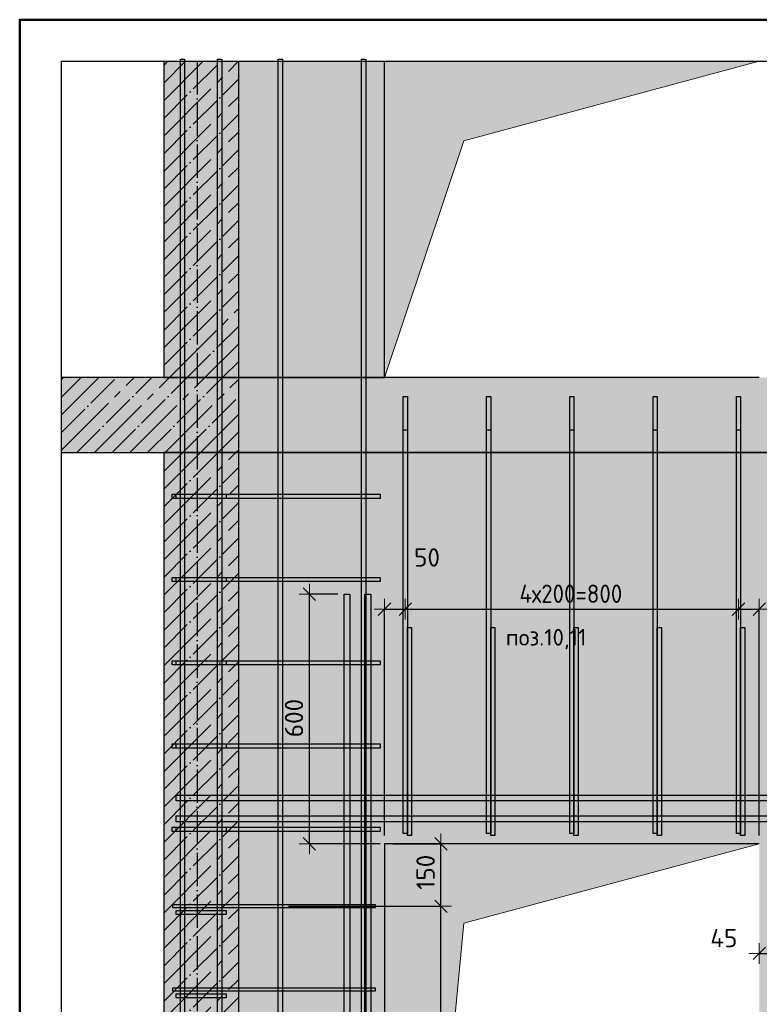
# Model space of a CAD drawing. Header units: millimetres. Extents: x -2258 to 68686, y -2266 to 30725.
# Tile 59 of 83: x 30216 to 31991, y 23975 to 26340. Entities that reach past the tile are written whole.
import ezdxf

# ---------------------------------------------------------------- set-up
doc = ezdxf.new("R2010")
doc.units = ezdxf.units.MM
doc.header["$PDMODE"] = 65
doc.linetypes.add('______11', pattern=[100, 80, -10, 0, -10])
doc.linetypes.add('______5', pattern=[220, 160, -20, 20, -20])
for name, color, linetype, lineweight in [('Standard', 7, 'Continuous', 25), ('Арм.стержн. Арматура края', 96, 'Continuous', 35), ('Арм.стержн. вертикальными 1', 22, 'Continuous', 35), ('Арм.стержн. Доп. арматура', 180, 'Continuous', 35), ('Арм.стержн. Хомут', 240, 'Continuous', 35), ('Размерная линия_ общее', 7, 'Continuous', 13), ('Фундамент (1)', 7, 'Continuous', 35)]:
    doc.layers.add(name, color=color, linetype=linetype, lineweight=lineweight)
doc.layers.add('Осевая линия_ общее', color=7, linetype='______5', lineweight=13, true_color=0xa0a0a0)
doc.styles.add('ISOCPEUR', font='ISOCPEUR')
doc.dimstyles.new('DIMSTYLE_11', dxfattribs={"dimtxt": 44, "dimasz": 50, "dimexe": 0, "dimexo": 0, "dimgap": 22, "dimtad": 2, "dimdec": 0, "dimrnd": 5, "dimzin": 12, "dimdsep": 46, "dimtxsty": 'ISOCPEUR', "dimblk1": 'ALL_ML_STRICH', "dimblk2": 'ALL_ML_STRICH', "dimsah": 1, "dimcen": 0, "dimclrd": 7, "dimclre": 256, "dimclrt": 7, "dimadec": 0, "dimazin": 0, "dimtfac": 1, "dimtdec": 0, "dimtix": 1, "dimtmove": 2, "dimatfit": 3, "dimfxl": 0, "dimtvp": 1.2, "dimtzin": 0, "dimlwd": 0, "dimlwe": -3, "dimarcsym": 0})
doc.dimstyles.new('DIMSTYLE_3', dxfattribs={"dimtxt": 44, "dimasz": 50, "dimexe": 0, "dimexo": 0, "dimgap": 22, "dimtad": 2, "dimdec": 0, "dimrnd": 5, "dimzin": 12, "dimdsep": 46, "dimtxsty": 'ISOCPEUR', "dimblk1": 'ALL_ML_STRICH', "dimblk2": 'ALL_ML_STRICH', "dimsah": 1, "dimcen": 0, "dimclrd": 7, "dimclre": 256, "dimclrt": 7, "dimadec": 0, "dimazin": 0, "dimtfac": 1, "dimtdec": 0, "dimtix": 1, "dimtmove": 2, "dimatfit": 3, "dimfxl": 0, "dimtzin": 0, "dimlwd": 0, "dimlwe": -3, "dimarcsym": 0})

# ---------------------------------------------------------------- blocks, each defined once
blk = doc.blocks.new('ALL_ML_STRICH')
at = {"color": 0, "linetype": 'ByBlock', "lineweight": -2}
for p, q in [((0, -0.5), (0, 0.5)), ((-1, 0), (0.5, 0)), ((-0.3, -0.3), (0.3, 0.3))]:
    blk.add_line(p, q, dxfattribs=at)
blk = doc.blocks.new('*D310')
at = {"layer": 'DEFPOINTS', "color": 7, "linetype": 'Continuous', "lineweight": 13, "transparency": 33554687}
for p in [(32036.4, 24116.9), (31991.4, 24096.8), (31991.4, 24074.4)]:
    blk.add_point(p, dxfattribs=at)
at = {"layer": 'Размерная линия_ общее', "color": 253, "linetype": 'Continuous', "lineweight": -2, "true_color": 0xa0a0a0, "transparency": 33554687}
for p, q in [((31991.4, 24094.4), (31991.4, 24096.8)), ((32036.4, 24096.9), (32036.4, 24096.8))]:
    blk.add_line(p, q, dxfattribs=at)
at = {"layer": 'Размерная линия_ общее', "color": 7, "linetype": 'Continuous', "lineweight": -2, "transparency": 33554687}
blk.add_line((31991.4, 24096.8), (32036.4, 24096.8), dxfattribs=at)
at = {"layer": 'Размерная линия_ общее', "color": 7, "linetype": 'Continuous', "lineweight": 13, "transparency": 33554687, "xscale": 50, "yscale": 50, "zscale": 50, "rotation": 180}
blk.add_blockref('ALL_ML_STRICH', (31991.4, 24096.8), dxfattribs=at)
at = {"layer": 'Размерная линия_ общее', "color": 7, "linetype": 'Continuous', "lineweight": 13, "transparency": 33554687, "xscale": 50, "yscale": 50, "zscale": 50}
blk.add_blockref('ALL_ML_STRICH', (32036.4, 24096.8), dxfattribs=at)
at = {"layer": 'Размерная линия_ общее', "color": 7, "linetype": 'Continuous', "lineweight": 13, "transparency": 33554687, "insert": (31906.2, 24133.7), "char_height": 44, "width": 88, "attachment_point": 5, "style": 'ISOCPEUR'}
blk.add_mtext('\\A1;{45}', dxfattribs=at)
blk = doc.blocks.new('*D315')
at = {"layer": 'DEFPOINTS', "color": 7, "linetype": 'Continuous', "lineweight": 13, "transparency": 33554687}
for p in [(30841.2, 24210.1), (30869.4, 22210.1), (31227.1, 22210.1)]:
    blk.add_point(p, dxfattribs=at)
at = {"layer": 'Размерная линия_ общее', "color": 253, "linetype": 'Continuous', "lineweight": -2, "true_color": 0xa0a0a0, "transparency": 33554687}
for p, q in [((30861.2, 24210.1), (31227.1, 24210.1)), ((30889.4, 22210.1), (31227.1, 22210.1))]:
    blk.add_line(p, q, dxfattribs=at)
at = {"layer": 'Размерная линия_ общее', "color": 7, "linetype": 'Continuous', "lineweight": -2, "transparency": 33554687}
blk.add_line((31227.1, 22210.1), (31227.1, 24210.1), dxfattribs=at)
at = {"layer": 'Размерная линия_ общее', "color": 7, "linetype": 'Continuous', "lineweight": 13, "transparency": 33554687, "xscale": 50, "yscale": 50, "zscale": 50}
for p, rotation in [((31227.1, 24210.1), 90), ((31227.1, 22210.1), 270)]:
    blk.add_blockref('ALL_ML_STRICH', p, dxfattribs=dict(at, rotation=rotation))
at = {"layer": 'Размерная линия_ общее', "color": 7, "linetype": 'Continuous', "lineweight": 13, "transparency": 33554687, "insert": (31168.1, 23062.1), "char_height": 44, "width": 2.2, "attachment_point": 1, "rotation": 90, "line_spacing_factor": 0.60241, "style": 'ISOCPEUR'}
blk.add_mtext('\\W0.91;10х200=2000', dxfattribs=at)
blk = doc.blocks.new('*D316')
at = {"layer": 'DEFPOINTS', "color": 7, "linetype": 'Continuous', "lineweight": 13, "transparency": 33554687}
for p in [(31091.4, 24360.1), (30841.2, 24210.1), (31227.1, 24210.1)]:
    blk.add_point(p, dxfattribs=at)
at = {"layer": 'Размерная линия_ общее', "color": 253, "linetype": 'Continuous', "lineweight": -2, "true_color": 0xa0a0a0, "transparency": 33554687}
for p, q in [((31111.4, 24360.1), (31227.1, 24360.1)), ((30861.2, 24210.1), (31227.1, 24210.1))]:
    blk.add_line(p, q, dxfattribs=at)
at = {"layer": 'Размерная линия_ общее', "color": 7, "linetype": 'Continuous', "lineweight": -2, "transparency": 33554687}
blk.add_line((31227.1, 24210.1), (31227.1, 24360.1), dxfattribs=at)
at = {"layer": 'Размерная линия_ общее', "color": 7, "linetype": 'Continuous', "lineweight": 13, "transparency": 33554687, "xscale": 50, "yscale": 50, "zscale": 50}
for p, rotation in [((31227.1, 24360.1), 90), ((31227.1, 24210.1), 270)]:
    blk.add_blockref('ALL_ML_STRICH', p, dxfattribs=dict(at, rotation=rotation))
at = {"layer": 'Размерная линия_ общее', "color": 7, "linetype": 'Continuous', "lineweight": 13, "transparency": 33554687, "insert": (31190.1, 24291.7), "char_height": 44, "width": 132, "attachment_point": 5, "rotation": 90, "style": 'ISOCPEUR'}
blk.add_mtext('\\A1;{150}', dxfattribs=at)
blk = doc.blocks.new('*D317')
at = {"layer": 'DEFPOINTS', "color": 7, "linetype": 'Continuous', "lineweight": 13, "transparency": 33554687}
for p in [(31141.4, 24945.9), (31091.4, 24924), (31091.4, 24360.1)]:
    blk.add_point(p, dxfattribs=at)
at = {"layer": 'Размерная линия_ общее', "color": 253, "linetype": 'Continuous', "lineweight": -2, "true_color": 0xa0a0a0, "transparency": 33554687}
for p, q in [((31091.4, 24380.1), (31091.4, 24924)), ((31141.4, 24925.9), (31141.4, 24924))]:
    blk.add_line(p, q, dxfattribs=at)
at = {"layer": 'Размерная линия_ общее', "color": 7, "linetype": 'Continuous', "lineweight": -2, "transparency": 33554687}
blk.add_line((31091.4, 24924), (31141.4, 24924), dxfattribs=at)
at = {"layer": 'Размерная линия_ общее', "color": 7, "linetype": 'Continuous', "lineweight": 13, "transparency": 33554687, "xscale": 50, "yscale": 50, "zscale": 50, "rotation": 180}
blk.add_blockref('ALL_ML_STRICH', (31091.4, 24924), dxfattribs=at)
at = {"layer": 'Размерная линия_ общее', "color": 7, "linetype": 'Continuous', "lineweight": 13, "transparency": 33554687, "xscale": 50, "yscale": 50, "zscale": 50}
blk.add_blockref('ALL_ML_STRICH', (31141.4, 24924), dxfattribs=at)
at = {"layer": 'Размерная линия_ общее', "color": 7, "linetype": 'Continuous', "lineweight": 13, "transparency": 33554687, "insert": (31193.7, 25048.2), "char_height": 44, "width": 88, "attachment_point": 5, "style": 'ISOCPEUR'}
blk.add_mtext('\\A1;{50}', dxfattribs=at)
blk = doc.blocks.new('*D318')
at = {"layer": 'DEFPOINTS', "color": 7, "linetype": 'Continuous', "lineweight": 13, "transparency": 33554687}
for p in [(31141.4, 24945.9), (31941.4, 24945.9), (31141.4, 24924)]:
    blk.add_point(p, dxfattribs=at)
at = {"layer": 'Размерная линия_ общее', "color": 253, "linetype": 'Continuous', "lineweight": -2, "true_color": 0xa0a0a0, "transparency": 33554687}
for p, q in [((31141.4, 24925.9), (31141.4, 24924)), ((31941.4, 24925.9), (31941.4, 24924))]:
    blk.add_line(p, q, dxfattribs=at)
at = {"layer": 'Размерная линия_ общее', "color": 7, "linetype": 'Continuous', "lineweight": -2, "transparency": 33554687}
blk.add_line((31141.4, 24924), (31941.4, 24924), dxfattribs=at)
at = {"layer": 'Размерная линия_ общее', "color": 7, "linetype": 'Continuous', "lineweight": 13, "transparency": 33554687, "xscale": 50, "yscale": 50, "zscale": 50, "rotation": 180}
blk.add_blockref('ALL_ML_STRICH', (31141.4, 24924), dxfattribs=at)
at = {"layer": 'Размерная линия_ общее', "color": 7, "linetype": 'Continuous', "lineweight": 13, "transparency": 33554687, "xscale": 50, "yscale": 50, "zscale": 50}
blk.add_blockref('ALL_ML_STRICH', (31941.4, 24924), dxfattribs=at)
at = {"layer": 'Размерная линия_ общее', "color": 7, "linetype": 'Continuous', "lineweight": 13, "transparency": 33554687, "insert": (31415.4, 24983), "char_height": 44, "width": 2.2, "attachment_point": 1, "line_spacing_factor": 0.60241, "style": 'ISOCPEUR'}
blk.add_mtext('\\W0.91;4х200=800', dxfattribs=at)
blk = doc.blocks.new('*D319')
at = {"layer": 'DEFPOINTS', "color": 7, "linetype": 'Continuous', "lineweight": 13, "transparency": 33554687}
for p in [(31941.4, 24945.9), (31941.4, 24924), (31991.4, 24360.1)]:
    blk.add_point(p, dxfattribs=at)
at = {"layer": 'Размерная линия_ общее', "color": 253, "linetype": 'Continuous', "lineweight": -2, "true_color": 0xa0a0a0, "transparency": 33554687}
for p, q in [((31941.4, 24925.9), (31941.4, 24924)), ((31991.4, 24380.1), (31991.4, 24924))]:
    blk.add_line(p, q, dxfattribs=at)
at = {"layer": 'Размерная линия_ общее', "color": 7, "linetype": 'Continuous', "lineweight": -2, "transparency": 33554687}
blk.add_line((31941.4, 24924), (31991.4, 24924), dxfattribs=at)
at = {"layer": 'Размерная линия_ общее', "color": 7, "linetype": 'Continuous', "lineweight": 13, "transparency": 33554687, "xscale": 50, "yscale": 50, "zscale": 50, "rotation": 180}
blk.add_blockref('ALL_ML_STRICH', (31941.4, 24924), dxfattribs=at)
at = {"layer": 'Размерная линия_ общее', "color": 7, "linetype": 'Continuous', "lineweight": 13, "transparency": 33554687, "xscale": 50, "yscale": 50, "zscale": 50}
blk.add_blockref('ALL_ML_STRICH', (31991.4, 24924), dxfattribs=at)
at = {"layer": 'Размерная линия_ общее', "color": 7, "linetype": 'Continuous', "lineweight": 13, "transparency": 33554687, "insert": (32162.2, 25111), "char_height": 44, "width": 88, "attachment_point": 5, "style": 'ISOCPEUR'}
blk.add_mtext('\\A1;{50}', dxfattribs=at)
blk = doc.blocks.new('*D320')
at = {"layer": 'DEFPOINTS', "color": 7, "linetype": 'Continuous', "lineweight": 13, "transparency": 33554687}
for p in [(30999.4, 24960.1), (30911.2, 24360.1), (31101.4, 24360.1)]:
    blk.add_point(p, dxfattribs=at)
at = {"layer": 'Размерная линия_ общее', "color": 253, "linetype": 'Continuous', "lineweight": -2, "true_color": 0xa0a0a0, "transparency": 33554687}
for p, q in [((30979.4, 24960.1), (30911.2, 24960.1)), ((31081.4, 24360.1), (30911.2, 24360.1))]:
    blk.add_line(p, q, dxfattribs=at)
at = {"layer": 'Размерная линия_ общее', "color": 7, "linetype": 'Continuous', "lineweight": -2, "transparency": 33554687}
blk.add_line((30911.2, 24360.1), (30911.2, 24960.1), dxfattribs=at)
at = {"layer": 'Размерная линия_ общее', "color": 7, "linetype": 'Continuous', "lineweight": 13, "transparency": 33554687, "xscale": 50, "yscale": 50, "zscale": 50}
for p, rotation in [((30911.2, 24960.1), 90), ((30911.2, 24360.1), 270)]:
    blk.add_blockref('ALL_ML_STRICH', p, dxfattribs=dict(at, rotation=rotation))
at = {"layer": 'Размерная линия_ общее', "color": 7, "linetype": 'Continuous', "lineweight": 13, "transparency": 33554687, "insert": (30874.2, 24662.3), "char_height": 44, "width": 132, "attachment_point": 5, "rotation": 90, "style": 'ISOCPEUR'}
blk.add_mtext('\\A1;{600}', dxfattribs=at)

msp = doc.modelspace()

# ---------------------------------------------------------------- hatches: boundary and pattern name
at = {"linetype": '______5', "lineweight": -3, "transparency": 33554687}
msp.add_hatch(color=7, dxfattribs=at).paths.add_polyline_path([(30741.4, 25300.1), (30741.4, 25480.1), (30315.6, 25480.1), (30315.6, 25300.1)])
at = {"linetype": 'Continuous', "lineweight": 13, "transparency": 33554687}
msp.add_hatch(color=7, dxfattribs=at).paths.add_polyline_path([(30741.4, 25300.1), (32341.4, 25300.1), (32341.4, 25480.1), (30741.4, 25480.1)])
at = {"linetype": 'Continuous', "lineweight": -3, "transparency": 33554687}
msp.add_hatch(color=7, dxfattribs=at).paths.add_polyline_path([(30741.4, 22110.1), (30741.4, 25300.1), (30561.4, 25300.1), (30561.4, 22110.1)])
at = {"layer": 'Standard', "linetype": 'Continuous', "lineweight": -3, "transparency": 33554687}
msp.add_hatch(color=7, dxfattribs=at).paths.add_polyline_path([(30561.4, 25480.1), (30741.4, 25480.1), (30741.4, 26240.1), (30561.4, 26240.1)])
at = {"layer": 'Standard', "linetype": 'Continuous', "lineweight": 13, "transparency": 33554687}
msp.add_hatch(color=7, dxfattribs=at).paths.add_polyline_path([(31091.4, 26240.1), (30741.4, 26240.1), (30741.4, 25480.1), (31091.4, 25480.1)])
h = msp.add_hatch(color=7, dxfattribs=at)
h.paths.add_polyline_path([(31091.4, 24360.1), (31991.4, 24360.1), (31991.4, 22110.1), (32341.4, 22110.1), (32341.4, 25300.1), (30741.4, 25300.1), (30741.4, 22110.1), (31091.4, 22110.1)])
h.paths.add_polyline_path([(32211.4, 24080.1), (32211.3, 24078.1), (32211, 24076), (32210.4, 24074), (32209.7, 24072), (32208.7, 24070.1), (32207.6, 24068.4), (32206.3, 24066.8), (32204.8, 24065.3), (32203.1, 24064), (32201.4, 24062.8), (32199.5, 24061.9), (32197.6, 24061.1), (32195.5, 24060.6), (32193.5, 24060.3), (32191.4, 24060.1), (32189.3, 24060.3), (32187.2, 24060.6), (32185.2, 24061.1), (32183.3, 24061.9), (32181.4, 24062.8), (32179.6, 24064), (32178, 24065.3), (32176.5, 24066.8), (32175.2, 24068.4), (32174.1, 24070.1), (32173.1, 24072), (32172.4, 24074), (32171.8, 24076), (32171.5, 24078.1), (32171.4, 24080.1), (32171.5, 24082.2), (32171.8, 24084.3), (32172.4, 24086.3), (32173.1, 24088.3), (32174.1, 24090.1), (32175.2, 24091.9), (32176.5, 24093.5), (32178, 24095), (32179.6, 24096.3), (32181.4, 24097.5), (32183.3, 24098.4), (32185.2, 24099.2), (32187.2, 24099.7), (32189.3, 24100), (32191.4, 24100.1), (32193.5, 24100), (32195.5, 24099.7), (32197.6, 24099.2), (32199.5, 24098.4), (32201.4, 24097.5), (32203.1, 24096.3), (32204.8, 24095), (32206.3, 24093.5), (32207.6, 24091.9), (32208.7, 24090.1), (32209.7, 24088.3), (32210.4, 24086.3), (32211, 24084.3), (32211.3, 24082.2)], flags=16)
h.paths.add_polyline_path([(32211.4, 23280.1), (32211.3, 23278.1), (32211, 23276), (32210.4, 23274), (32209.7, 23272), (32208.7, 23270.1), (32207.6, 23268.4), (32206.3, 23266.8), (32204.8, 23265.3), (32203.1, 23264), (32201.4, 23262.8), (32199.5, 23261.9), (32197.6, 23261.1), (32195.5, 23260.6), (32193.5, 23260.3), (32191.4, 23260.1), (32189.3, 23260.3), (32187.2, 23260.6), (32185.2, 23261.1), (32183.3, 23261.9), (32181.4, 23262.8), (32179.6, 23264), (32178, 23265.3), (32176.5, 23266.8), (32175.2, 23268.4), (32174.1, 23270.1), (32173.1, 23272), (32172.4, 23274), (32171.8, 23276), (32171.5, 23278.1), (32171.4, 23280.1), (32171.5, 23282.2), (32171.8, 23284.3), (32172.4, 23286.3), (32173.1, 23288.3), (32174.1, 23290.1), (32175.2, 23291.9), (32176.5, 23293.5), (32178, 23295), (32179.6, 23296.3), (32181.4, 23297.5), (32183.3, 23298.4), (32185.2, 23299.2), (32187.2, 23299.7), (32189.3, 23300), (32191.4, 23300.1), (32193.5, 23300), (32195.5, 23299.7), (32197.6, 23299.2), (32199.5, 23298.4), (32201.4, 23297.5), (32203.1, 23296.3), (32204.8, 23295), (32206.3, 23293.5), (32207.6, 23291.9), (32208.7, 23290.1), (32209.7, 23288.3), (32210.4, 23286.3), (32211, 23284.3), (32211.3, 23282.2)], flags=16)
at = {"layer": 'Фундамент (1)', "linetype": 'Continuous', "lineweight": 13, "true_color": 0x2d2d2d, "transparency": 33554687}
for points in [[(31282.3, 26049.2), (31991.4, 26240.1), (31091.4, 26240.1), (31091.4, 25480.1)], [(31282.3, 24169.2), (31991.4, 24360.1), (31091.4, 24360.1), (31091.4, 22160.1)]]:
    msp.add_hatch(color=250, dxfattribs=at).paths.add_polyline_path(points)

# ---------------------------------------------------------------- linework, layer by layer
at = {"color": 7, "linetype": 'Continuous', "lineweight": 25, "transparency": 33554687}
for p, q in [((30315.6, 25250.1), (30315.6, 25530.1)), ((30561.4, 25480.1), (30315.6, 25480.1)), ((30741.4, 25480.1), (30561.4, 25480.1)), ((31091.4, 25480.1), (30741.4, 25480.1)), ((30741.4, 25300.1), (30741.4, 25480.1)), ((31991.4, 25480.1), (31091.4, 25480.1)), ((30315.6, 25300.1), (30561.4, 25300.1)), ((30741.4, 25300.1), (30561.4, 25300.1)), ((30561.4, 25300.1), (30561.4, 22110.1)), ((30561.4, 25300.1), (30741.4, 25300.1)), ((30741.4, 22110.1), (30741.4, 25300.1)), ((30741.4, 25300.1), (32341.4, 25300.1))]:
    msp.add_line(p, q, dxfattribs=at)
at = {"color": 7, "linetype": '______11', "lineweight": -3, "transparency": 33554687}
for p, q in [((30315.6, 25432.9), (30362.9, 25480.1)), ((30315.6, 25348), (30447.7, 25480.1)), ((30352.6, 25300.1), (30532.6, 25480.1)), ((30437.4, 25300.1), (30617.4, 25480.1)), ((30522.3, 25300.1), (30702.3, 25480.1)), ((30607.1, 25300.1), (30741.4, 25434.4)), ((30692, 25300.1), (30741.4, 25349.6)), ((30561.4, 25169.6), (30692, 25300.1)), ((30561.4, 25254.4), (30607.1, 25300.1)), ((30561.4, 25084.7), (30741.4, 25264.7)), ((30561.4, 24999.9), (30741.4, 25179.9)), ((30561.4, 24915), (30741.4, 25095)), ((30561.4, 24830.2), (30741.4, 25010.2)), ((30561.4, 24745.3), (30741.4, 24925.3)), ((30561.4, 24660.4), (30741.4, 24840.4)), ((30561.4, 24575.6), (30741.4, 24755.6)), ((30561.4, 24490.7), (30741.4, 24670.7)), ((30561.4, 24405.9), (30741.4, 24585.9)), ((30561.4, 24321), (30741.4, 24501)), ((30561.4, 24236.2), (30741.4, 24416.2)), ((30561.4, 24151.3), (30741.4, 24331.3)), ((30561.4, 24066.5), (30741.4, 24246.5)), ((30561.4, 23981.6), (30741.4, 24161.6)), ((30561.4, 23896.8), (30741.4, 24076.8)), ((30561.4, 23811.9), (30741.4, 23991.9))]:
    msp.add_line(p, q, dxfattribs=at)
at = {"color": 7, "linetype": '______5', "lineweight": -3, "transparency": 33554687}
for p, q in [((30315.6, 25475.3), (30320.4, 25480.1)), ((30315.6, 25390.5), (30405.3, 25480.1)), ((30315.6, 25305.6), (30490.1, 25480.1)), ((30395, 25300.1), (30575, 25480.1)), ((30479.8, 25300.1), (30659.8, 25480.1)), ((30564.7, 25300.1), (30741.4, 25476.8)), ((30649.5, 25300.1), (30741.4, 25392)), ((30561.4, 25127.1), (30734.4, 25300.1)), ((30561.4, 25212), (30649.5, 25300.1)), ((30561.4, 25296.8), (30564.7, 25300.1)), ((30734.4, 25300.1), (30741.4, 25307.1)), ((30561.4, 25042.3), (30741.4, 25222.3)), ((30561.4, 24957.4), (30741.4, 25137.4)), ((30561.4, 24872.6), (30741.4, 25052.6)), ((30561.4, 24787.7), (30741.4, 24967.7)), ((30561.4, 24702.9), (30741.4, 24882.9)), ((30561.4, 24618), (30741.4, 24798)), ((30561.4, 24533.2), (30741.4, 24713.2)), ((30561.4, 24448.3), (30741.4, 24628.3)), ((30561.4, 24363.5), (30741.4, 24543.5)), ((30561.4, 24278.6), (30741.4, 24458.6)), ((30561.4, 24193.8), (30741.4, 24373.8)), ((30561.4, 24108.9), (30741.4, 24288.9)), ((30561.4, 24024.1), (30741.4, 24204.1)), ((30561.4, 23939.2), (30741.4, 24119.2)), ((30561.4, 23854.3), (30741.4, 24034.3))]:
    msp.add_line(p, q, dxfattribs=at)
at = {"layer": 'Standard', "color": 7, "linetype": 'Continuous', "lineweight": 25, "transparency": 33554687}
for p, q in [((30511.4, 26240.1), (30791.4, 26240.1)), ((30561.4, 26240.1), (30561.4, 25480.1)), ((30691.4, 26240.1), (31141.4, 26240.1)), ((30741.4, 25480.1), (30741.4, 26240.1)), ((31091.4, 25480.1), (31091.4, 26240.1)), ((31941.4, 26240.1), (32391.4, 26240.1)), ((30561.4, 25480.1), (30741.4, 25480.1)), ((30741.4, 25480.1), (31091.4, 25480.1)), ((32341.4, 25300.1), (30741.4, 25300.1)), ((31091.4, 24360.1), (31091.4, 22110.1)), ((31991.4, 24360.1), (31091.4, 24360.1))]:
    msp.add_line(p, q, dxfattribs=at)
at = {"layer": 'Standard', "color": 7, "linetype": '______11', "lineweight": -3, "transparency": 33554687}
for p, q in [((30561.4, 26102.9), (30698.6, 26240.1)), ((30561.4, 26187.8), (30613.7, 26240.1)), ((30561.4, 26018.1), (30741.4, 26198.1)), ((30561.4, 25933.2), (30741.4, 26113.2)), ((30561.4, 25848.4), (30741.4, 26028.4)), ((30561.4, 25763.5), (30741.4, 25943.5)), ((30561.4, 25678.7), (30741.4, 25858.7)), ((30561.4, 25593.8), (30741.4, 25773.8)), ((30561.4, 25509), (30741.4, 25689)), ((30617.4, 25480.1), (30741.4, 25604.1)), ((30702.3, 25480.1), (30741.4, 25519.3))]:
    msp.add_line(p, q, dxfattribs=at)
at = {"layer": 'Standard', "color": 7, "linetype": '______5', "lineweight": -3, "transparency": 33554687}
for p, q in [((30561.4, 26060.5), (30741, 26240.1)), ((30561.4, 26145.4), (30656.2, 26240.1)), ((30561.4, 26230.2), (30571.3, 26240.1)), ((30561.4, 25975.7), (30741.4, 26155.7)), ((30561.4, 25890.8), (30741.4, 26070.8)), ((30561.4, 25806), (30741.4, 25986)), ((30561.4, 25721.1), (30741.4, 25901.1)), ((30561.4, 25636.3), (30741.4, 25816.3)), ((30561.4, 25551.4), (30741.4, 25731.4)), ((30575, 25480.1), (30741.4, 25646.5)), ((30659.8, 25480.1), (30741.4, 25561.7))]:
    msp.add_line(p, q, dxfattribs=at)
at = {"layer": 'Standard', "color": 7, "linetype": 'Continuous', "lineweight": 50, "transparency": 33554687}
msp.add_lwpolyline([(30215.6, 21830.1), (34926.5, 21830.1), (34926.5, 26340.1), (30215.6, 26340.1), (30215.6, 21830.1)], dxfattribs=at)
at = {"layer": 'Standard', "color": 7, "linetype": 'Continuous', "lineweight": 13, "transparency": 33554687}
for points in [[(31091.4, 25480.1), (31282.3, 26049.2), (31991.4, 26240.1)], [(31091.4, 22160.1), (31282.3, 24169.2), (31991.4, 24360.1)]]:
    msp.add_lwpolyline(points, dxfattribs=at)
at = {"layer": 'Арм.стержн. Арматура края', "color": 4, "linetype": 'Continuous', "lineweight": 25, "transparency": 33554687}
for points in [[(30581.4, 25200.1), (31081.4, 25200.1), (31081.4, 25190.1), (30581.4, 25190.1), (30581.4, 25200.1)], [(30591.4, 25200.1), (30711.4, 25200.1), (30711.4, 25190.1), (30591.4, 25190.1), (30591.4, 25200.1)], [(30581.4, 25000.1), (31081.4, 25000.1), (31081.4, 24990.1), (30581.4, 24990.1), (30581.4, 25000.1)], [(30591.4, 25000.1), (30711.4, 25000.1), (30711.4, 24990.1), (30591.4, 24990.1), (30591.4, 25000.1)], [(31146.4, 24380.1), (31146.4, 24880.1), (31156.4, 24880.1), (31156.4, 24380.1), (31146.4, 24380.1)], [(31346.4, 24380.1), (31346.4, 24880.1), (31356.4, 24880.1), (31356.4, 24380.1), (31346.4, 24380.1)], [(31546.4, 24380.1), (31546.4, 24880.1), (31556.4, 24880.1), (31556.4, 24380.1), (31546.4, 24380.1)], [(31746.4, 24380.1), (31746.4, 24880.1), (31756.4, 24880.1), (31756.4, 24380.1), (31746.4, 24380.1)], [(31946.4, 24380.1), (31946.4, 24880.1), (31956.4, 24880.1), (31956.4, 24380.1), (31946.4, 24380.1)], [(30581.4, 24800.1), (31081.4, 24800.1), (31081.4, 24790.1), (30581.4, 24790.1), (30581.4, 24800.1)], [(30591.4, 24800.1), (30711.4, 24800.1), (30711.4, 24790.1), (30591.4, 24790.1), (30591.4, 24800.1)], [(30581.4, 24600.1), (31081.4, 24600.1), (31081.4, 24590.1), (30581.4, 24590.1), (30581.4, 24600.1)], [(30591.4, 24600.1), (30711.4, 24600.1), (30711.4, 24590.1), (30591.4, 24590.1), (30591.4, 24600.1)], [(30581.4, 24400.1), (31081.4, 24400.1), (31081.4, 24390.1), (30581.4, 24390.1), (30581.4, 24400.1)], [(30591.4, 24400.1), (30711.4, 24400.1), (30711.4, 24390.1), (30591.4, 24390.1), (30591.4, 24400.1)], [(30591.4, 24200.1), (30711.4, 24200.1), (30711.4, 24190.1), (30591.4, 24190.1), (30591.4, 24200.1)], [(30591.4, 24000.1), (30711.4, 24000.1), (30711.4, 23990.1), (30591.4, 23990.1), (30591.4, 24000.1)]]:
    msp.add_lwpolyline(points, dxfattribs=at)
at = {"layer": 'Арм.стержн. вертикальными 1', "color": 4, "linetype": 'Continuous', "lineweight": 25, "transparency": 33554687}
for points in [[(30601.4, 22110.1), (30601.4, 26245.1), (30611.4, 26245.1), (30611.4, 22110.1), (30601.4, 22110.1)], [(30601.4, 22110.1), (30601.4, 26245.1), (30611.4, 26245.1), (30611.4, 22110.1), (30601.4, 22110.1)], [(30601.4, 22110.1), (30601.4, 26245.1), (30611.4, 26245.1), (30611.4, 22110.1), (30601.4, 22110.1)], [(30690.9, 22110.1), (30690.9, 26245.1), (30700.9, 26245.1), (30700.9, 22110.1), (30690.9, 22110.1)], [(30690.9, 22110.1), (30690.9, 26245.1), (30700.9, 26245.1), (30700.9, 22110.1), (30690.9, 22110.1)], [(30690.9, 22110.1), (30690.9, 26245.1), (30700.9, 26245.1), (30700.9, 22110.1), (30690.9, 22110.1)], [(30836.4, 22110.1), (30836.4, 26245.1), (30846.4, 26245.1), (30846.4, 22110.1), (30836.4, 22110.1)], [(30836.4, 22110.1), (30836.4, 26245.1), (30846.4, 26245.1), (30846.4, 22110.1), (30836.4, 22110.1)], [(31036.4, 22110.1), (31036.4, 26245.1), (31046.4, 26245.1), (31046.4, 22110.1), (31036.4, 22110.1)], [(31036.4, 22110.1), (31036.4, 26245.1), (31046.4, 26245.1), (31046.4, 22110.1), (31036.4, 22110.1)], [(31136.4, 24385.1), (31136.4, 25435.1), (31146.4, 25435.1), (31146.4, 24385.1), (31136.4, 24385.1)], [(31336.4, 24385.1), (31336.4, 25435.1), (31346.4, 25435.1), (31346.4, 24385.1), (31336.4, 24385.1)], [(31536.4, 24385.1), (31536.4, 25435.1), (31546.4, 25435.1), (31546.4, 24385.1), (31536.4, 24385.1)], [(31736.4, 24385.1), (31736.4, 25435.1), (31746.4, 25435.1), (31746.4, 24385.1), (31736.4, 24385.1)], [(31936.4, 24385.1), (31936.4, 25435.1), (31946.4, 25435.1), (31946.4, 24385.1), (31936.4, 24385.1)], [(31136.4, 24385.1), (31136.4, 25355.1), (31146.4, 25355.1), (31146.4, 24385.1), (31136.4, 24385.1)], [(31336.4, 24385.1), (31336.4, 25355.1), (31346.4, 25355.1), (31346.4, 24385.1), (31336.4, 24385.1)], [(31536.4, 24385.1), (31536.4, 25355.1), (31546.4, 25355.1), (31546.4, 24385.1), (31536.4, 24385.1)], [(31736.4, 24385.1), (31736.4, 25355.1), (31746.4, 25355.1), (31746.4, 24385.1), (31736.4, 24385.1)], [(31936.4, 24385.1), (31936.4, 25355.1), (31946.4, 25355.1), (31946.4, 24385.1), (31936.4, 24385.1)]]:
    msp.add_lwpolyline(points, dxfattribs=at)
at = {"layer": 'Арм.стержн. Доп. арматура', "color": 7, "linetype": 'Continuous', "lineweight": 25, "transparency": 33554687}
for points in [[(30994.4, 22110.1), (30994.4, 24960.1), (31008.4, 24960.1), (31008.4, 22110.1), (30994.4, 22110.1)], [(30994.4, 22110.1), (30994.4, 24960.1), (31008.4, 24960.1), (31008.4, 22110.1), (30994.4, 22110.1)], [(31044.4, 22110.1), (31044.4, 24960.1), (31058.4, 24960.1), (31058.4, 22110.1), (31044.4, 22110.1)], [(31044.4, 22110.1), (31044.4, 24960.1), (31058.4, 24960.1), (31058.4, 22110.1), (31044.4, 22110.1)], [(34796.4, 24463.1), (30591.4, 24463.1), (30591.4, 24477.1), (34796.4, 24477.1), (34796.4, 24463.1)], [(34796.4, 24463.1), (30591.4, 24463.1), (30591.4, 24477.1), (34796.4, 24477.1), (34796.4, 24463.1)], [(34796.4, 24413.1), (30591.4, 24413.1), (30591.4, 24427.1), (34796.4, 24427.1), (34796.4, 24413.1)], [(34796.4, 24413.1), (30591.4, 24413.1), (30591.4, 24427.1), (34796.4, 24427.1), (34796.4, 24413.1)]]:
    msp.add_lwpolyline(points, dxfattribs=at)
at = {"layer": 'Арм.стержн. Хомут', "color": 40, "linetype": 'Continuous', "lineweight": 25, "transparency": 33554687}
for points in [[(30583.4, 24214.1), (31069.4, 24214.1), (31069.4, 24206.1), (30583.4, 24206.1), (30583.4, 24214.1)], [(30583.4, 24014.1), (31069.4, 24014.1), (31069.4, 24006.1), (30583.4, 24006.1), (30583.4, 24014.1)]]:
    msp.add_lwpolyline(points, dxfattribs=at)
at = {"layer": 'Осевая линия_ общее', "color": 253, "linetype": '______11', "lineweight": -3, "true_color": 0xa0a0a0, "transparency": 33554687}
msp.add_line((30641.4, 26240.1), (30641.4, 21740.5), dxfattribs=at)
at = {"layer": 'Размерная линия_ общее', "color": 52, "linetype": 'Continuous', "lineweight": -3, "transparency": 33554687}
for p, q in [((30315.6, 21930.1), (30315.6, 26240.1)), ((30315.6, 26240.1), (34826.5, 26240.1)), ((30315.6, 21930.1), (30315.6, 26240.1)), ((30315.6, 26240.1), (34826.5, 26240.1))]:
    msp.add_line(p, q, dxfattribs=at)

# ---------------------------------------------------------------- texts
at = {"layer": 'Standard', "color": 7, "linetype": 'Continuous', "lineweight": 13, "transparency": 33554687, "insert": (31479.5, 24851.7), "char_height": 40, "width": 213.193, "attachment_point": 5, "style": 'ISOCPEUR'}
msp.add_mtext('\\A1;{\\fISOCPEUR|i0|b0;\\H40.000000;\\W1.000000;\\C7;поз.10,11}\\P', dxfattribs=at)

# ---------------------------------------------------------------- dimensions: what is measured, and where the dimension line sits
at = {"layer": 'Размерная линия_ общее', "color": 7, "linetype": 'Continuous', "lineweight": 13, "transparency": 33554687}
for base, p1, p2, picture, middle in [((31991.4, 24924), (31941.4, 24925.9), (31991.4, 24380.1), '*D319', (32162.2, 25111)), ((31141.4, 24924), (31091.4, 24380.1), (31141.4, 24925.9), '*D317', (31193.7, 25048.2)), ((32036.4, 24096.8), (31991.4, 24094.4), (32036.4, 24096.9), '*D310', (31906.2, 24133.7))]:
    dim = msp.add_linear_dim(base=base, p1=p1, p2=p2, dimstyle='DIMSTYLE_11', override={"dimpost": '<>', "dimclrd": 7, "dimclre": 253, "dimclrt": 7, "dimlwd": 0, "dimlwe": 65533}, dxfattribs=at)
    dim.commit()
    dim.dimension.update_dxf_attribs({"geometry": picture, "text_midpoint": middle, "dimtype": 160})
for base, p1, p2, picture, middle in [((30911.2, 24960.1), (31081.4, 24360.1), (30979.4, 24960.1), '*D320', (30874.2, 24662.3)), ((31227.1, 24360.1), (30861.2, 24210.1), (31111.4, 24360.1), '*D316', (31190.1, 24291.7))]:
    dim = msp.add_linear_dim(base=base, p1=p1, p2=p2, angle=90, dimstyle='DIMSTYLE_3', override={"dimpost": '<>', "dimclrd": 7, "dimclre": 253, "dimclrt": 7, "dimlwd": 0, "dimlwe": 65533}, dxfattribs=at)
    dim.commit()
    dim.dimension.update_dxf_attribs({"geometry": picture, "text_midpoint": middle, "dimtype": 160})
dim = msp.add_linear_dim(base=(31941.4, 24924), p1=(31141.4, 24925.9), p2=(31941.4, 24925.9), text='\\W0.91;4х200=800', dimstyle='DIMSTYLE_3', override={"dimpost": '<>', "dimclrd": 7, "dimclre": 253, "dimclrt": 7, "dimlwd": 0, "dimlwe": 65533}, dxfattribs=at)
dim.commit()
dim.dimension.update_dxf_attribs({"geometry": '*D318', "text_midpoint": (31541.4, 24946), "dimtype": 160})
dim = msp.add_linear_dim(base=(31227.1, 24210.1), p1=(30889.4, 22210.1), p2=(30861.2, 24210.1), angle=90, text='\\W0.91;10х200=2000', dimstyle='DIMSTYLE_3', override={"dimpost": '<>', "dimclrd": 7, "dimclre": 253, "dimclrt": 7, "dimlwd": 0, "dimlwe": 65533}, dxfattribs=at)
dim.commit()
dim.dimension.update_dxf_attribs({"geometry": '*D315', "text_midpoint": (31205.1, 23210.1), "dimtype": 160})

doc.saveas('drawing.dxf')
